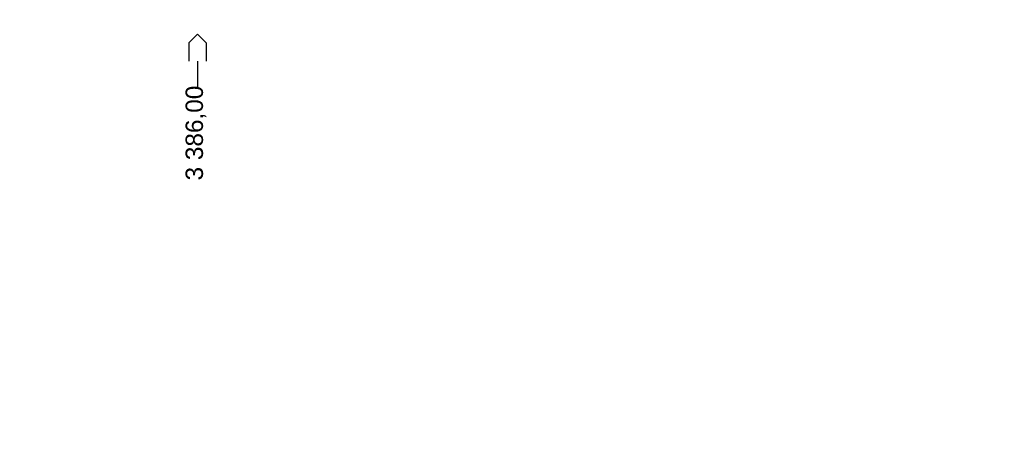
# Model space of a CAD drawing. Header units: metres. Extents: x -4654 to 4641, y -3556 to 3471.
# Tile 7 of 7: x -1018 to 4641, y 1103 to 3471. Entities that reach past the tile are written whole.
import ezdxf
from ezdxf.xclip import XClip

# ---------------------------------------------------------------- set-up
doc = ezdxf.new("R2010")
doc.units = ezdxf.units.M
doc.header["$MEASUREMENT"] = 0
doc.header["$XCLIPFRAME"] = 0
doc.linetypes.add('Wipeout_Contour', pattern=[1, 0, -1])
doc.layers.add('702-L Mapa 3_3km', color=7, linetype='Continuous')
doc.layers.add('Zrzut ekranu 2023-11-15 13.07.29_1_702-L Mapa 3_3km', color=7, linetype='Continuous')
doc.layers.add('705-L Płaszczyzny pdejścia 2D dla 3_3 km255', color=230, linetype='Continuous', lineweight=25)
doc.layers.add('Zrzut ekranu 2023-11-15 13.07.29_1_01', color=7, linetype='Continuous', lineweight=13)
doc.styles.add('STYL_AUTOMATYCZNY_3', font='arial.ttf')
picture_1 = doc.add_image_def('image1.png', size_in_pixel=(3440, 1440))

# ---------------------------------------------------------------- blocks, each defined once
blk = doc.blocks.new('Rysunek_1_1', base_point=(-11869.7, -4503.9))
at = {"color": 254, "linetype": 'Wipeout_Contour', "lineweight": 0, "ltscale": 23305.370776}
blk.add_wipeout([(-4654.4, -3555.9), (4640.9, -3555.9), (4640.9, 3471), (-4654.4, 3471)], dxfattribs=at).dxf.layer = 'Zrzut ekranu 2023-11-15 13.07.29_1_702-L Mapa 3_3km'
at = {"layer": 'Zrzut ekranu 2023-11-15 13.07.29_1_01', "color": 7, "lineweight": 13}
image = blk.add_image(picture_1, insert=(-11869.7, -4503.9), size_in_units=(21530.7, 9012.8), dxfattribs=at)
image.set_boundary_path([(-0.5, -0.5), (3439.5, 1439.5)])

msp = doc.modelspace()

# ---------------------------------------------------------------- block references
at = {"layer": '702-L Mapa 3_3km', "color": 52, "linetype": 'Continuous', "lineweight": 25}
ref = msp.add_blockref('Rysunek_1_1', (-11869.6572, -4503.8971), dxfattribs=at)
XClip(ref).set_block_clipping_path([(-4654.42831025, -3555.8782627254), (4640.9108298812, 3471.0055771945)])

# ---------------------------------------------------------------- next in the draw order: linework, layer by layer
at = {"layer": '705-L Płaszczyzny pdejścia 2D dla 3_3 km255', "color": 230, "linetype": 'Continuous', "lineweight": 25}
for p, q in [((3.6815, 3388.3954), (-46.3185, 3338.3954)), ((3.6815, 3388.3954), (53.6815, 3338.3954)), ((-46.3185, 3338.3954), (-46.3185, 3232.584)), ((53.6815, 3338.3954), (53.6815, 3232.584)), ((3.6815, 3232.584), (3.6815, 3082.584))]:
    msp.add_line(p, q, dxfattribs=at)

# ---------------------------------------------------------------- next in the draw order: texts
at = {"layer": '705-L Płaszczyzny pdejścia 2D dla 3_3 km255', "color": 230, "lineweight": 25, "insert": (53.6815, 2548.744), "char_height": 100, "attachment_point": 7, "rotation": 90, "style": 'STYL_AUTOMATYCZNY_3'}
msp.add_mtext('\\A1;{\\pql;\\fArial|b0|i0|c238|p0;\\W1.000000;3\xa0386,00}', dxfattribs=at)

doc.saveas('drawing.dxf')
